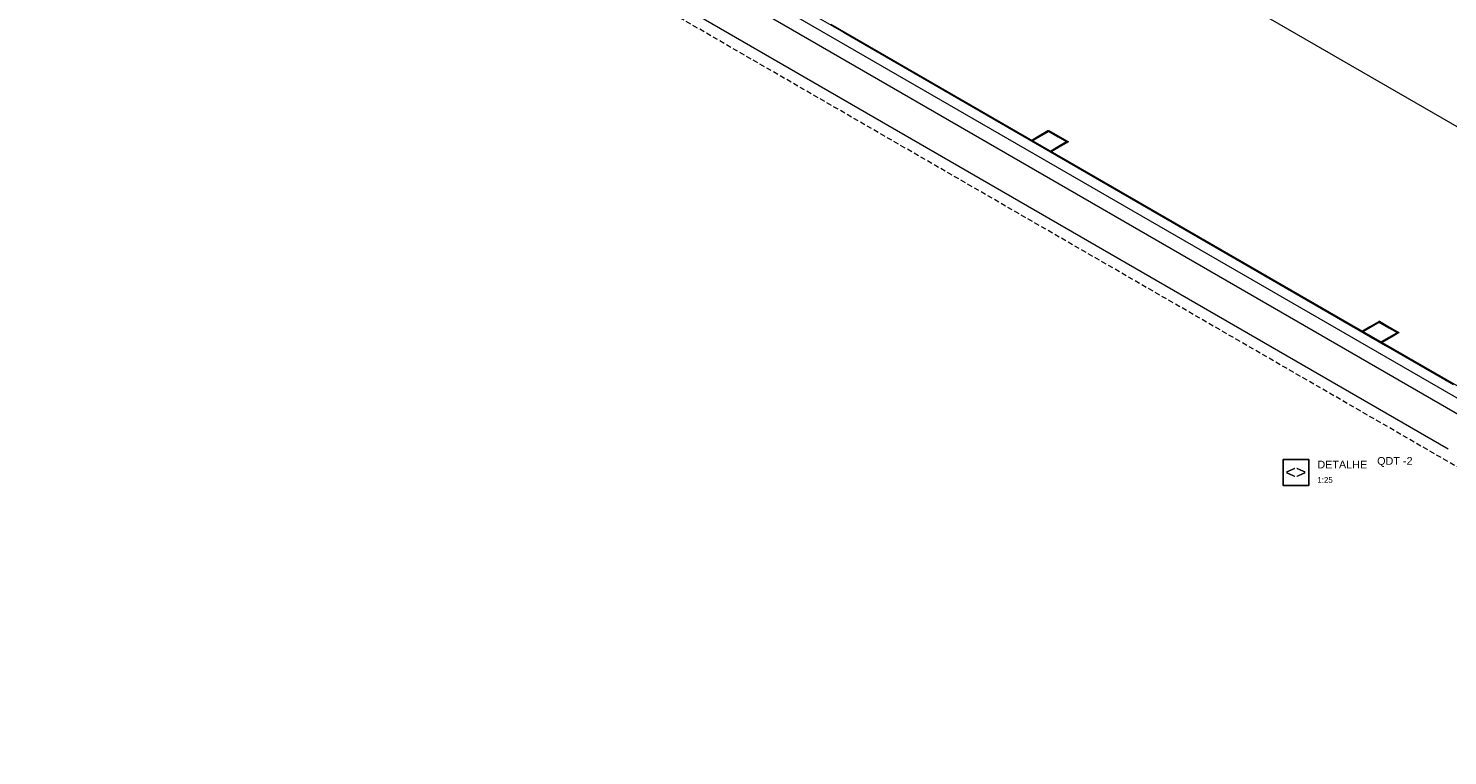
# Model space of a CAD drawing. Header units: millimetres. Extents: x 4480191 to 4481199, y -30324204 to -30323479.
# Tile 43 of 256: x 4480337 to 4480392, y -30324125 to -30324097. Entities that reach past the tile are written whole.
import ezdxf

# ---------------------------------------------------------------- set-up
doc = ezdxf.new("R2010")
doc.units = ezdxf.units.MM
doc.linetypes.add('JIS_02_2.0', pattern=[0.3, 0.2, -0.1])
doc.linetypes.add('NULL', pattern=[0])
for name, color, linetype, lineweight in [('DI-Elementos externos em vista', 9, 'Continuous', 5), ('DI-Área do detalhe', 7, 'JIS_02_2.0', 9), ('Hachuras', 9, 'Continuous', 0), ('IFC-Parede padrão-Contorno', 44, 'Continuous', 5), ('Textos', 7, 'Continuous', 9)]:
    doc.layers.add(name, color=color, linetype=linetype, lineweight=lineweight)
doc.styles.add('ARIAL', font='arial.ttf')
doc.styles.add('ArialBlack', font='txt')

msp = doc.modelspace()

# ---------------------------------------------------------------- linework, layer by layer
at = {"layer": 'DI-Elementos externos em vista'}
for p, q in [((4480371.265, -30324088.503), (4480403.023, -30324106.838)), ((4480360.734, -30324095.103), (4480392.041, -30324113.178))]:
    msp.add_line(p, q, dxfattribs=at)
at = {"layer": 'DI-Área do detalhe'}
msp.add_lwpolyline([(4480336.978, -30324081.891), (4480461.776, -30324009.839), (4480536.565, -30324053.019), (4480411.768, -30324125.071), (4480336.978, -30324081.891)], dxfattribs=at)
at = {"layer": 'Hachuras', "linetype": 'Continuous', "lineweight": 25}
msp.add_lwpolyline([(4480386.636, -30324114.596), (4480386.636, -30324113.596), (4480385.636, -30324113.596), (4480385.636, -30324114.596), (4480386.636, -30324114.596)], dxfattribs=at)
at = {"layer": 'IFC-Parede padrão-Contorno', "color": 8, "lineweight": 5}
for p, q in [((4480340.196, -30324080.645), (4480368.582, -30324097.034)), ((4480346.129, -30324085.11), (4480406.732, -30324120.1)), ((4480362.945, -30324094.219), (4480411.683, -30324122.358)), ((4480368.101, -30324096.716), (4480387.772, -30324108.073)), ((4480368.582, -30324097.034), (4480389.607, -30324109.173)), ((4480376.16, -30324101.068), (4480375.864, -30324101.238)), ((4480376.258, -30324101.051), (4480375.899, -30324101.258)), ((4480376.518, -30324100.86), (4480376.16, -30324101.068)), ((4480376.553, -30324100.88), (4480376.258, -30324101.051)), ((4480376.534, -30324100.851), (4480376.518, -30324100.86)), ((4480376.518, -30324100.86), (4480376.917, -30324101.091)), ((4480376.553, -30324100.84), (4480376.534, -30324100.851)), ((4480376.553, -30324100.84), (4480376.882, -30324101.03)), ((4480376.882, -30324101.03), (4480377.281, -30324101.26)), ((4480376.917, -30324101.091), (4480377.246, -30324101.28)), ((4480377.281, -30324101.26), (4480376.922, -30324101.468)), ((4480377.281, -30324101.26), (4480377.296, -30324101.269)), ((4480377.296, -30324101.269), (4480377.315, -30324101.28)), ((4480376.922, -30324101.468), (4480376.626, -30324101.638)), ((4480377.02, -30324101.451), (4480376.661, -30324101.658)), ((4480377.315, -30324101.28), (4480377.02, -30324101.451)), ((4480387.772, -30324108.073), (4480411.648, -30324121.858)), ((4480389.336, -30324108.257), (4480388.995, -30324108.454)), ((4480389.371, -30324108.277), (4480389.09, -30324108.44)), ((4480389.352, -30324108.248), (4480389.336, -30324108.257)), ((4480389.336, -30324108.257), (4480389.735, -30324108.488)), ((4480389.371, -30324108.237), (4480389.352, -30324108.248)), ((4480389.371, -30324108.237), (4480389.7, -30324108.427)), ((4480389.7, -30324108.427), (4480390.098, -30324108.657)), ((4480388.995, -30324108.454), (4480388.714, -30324108.617)), ((4480389.09, -30324108.44), (4480388.748, -30324108.637)), ((4480389.738, -30324108.865), (4480389.441, -30324109.037)), ((4480389.836, -30324108.849), (4480389.476, -30324109.057)), ((4480389.735, -30324108.488), (4480390.064, -30324108.677)), ((4480390.098, -30324108.657), (4480389.738, -30324108.865)), ((4480390.133, -30324108.677), (4480389.836, -30324108.849)), ((4480390.098, -30324108.657), (4480390.114, -30324108.666)), ((4480390.114, -30324108.666), (4480390.133, -30324108.677)), ((4480389.607, -30324109.173), (4480392.235, -30324110.69))]:
    msp.add_line(p, q, dxfattribs=at)

# ---------------------------------------------------------------- texts
at = {"layer": 'Textos', "color": 250, "linetype": 'NULL', "insert": (4480386.129, -30324114.332), "char_height": 0.5, "width": 1.6311, "attachment_point": 8, "line_spacing_factor": 0.6, "style": 'ARIAL'}
msp.add_mtext('<>', dxfattribs=at)
at = {"layer": 'Textos', "color": 7, "linetype": 'NULL', "attachment_point": 7, "line_spacing_factor": 0.6}
for s, insert, char_height, width, style in [('DETALHE', (4480386.964, -30324113.939), 0.3, 4.38075, 'ArialBlack'), ('\\pxt8;QDT -2', (4480389.283, -30324113.882), 0.3, 3.57018, 'ArialBlack'), ('1:25', (4480386.964, -30324114.497), 0.22, 1.19591, 'ARIAL')]:
    msp.add_mtext(s, dxfattribs=dict(at, insert=insert, char_height=char_height, width=width, style=style))

doc.saveas('drawing.dxf')
